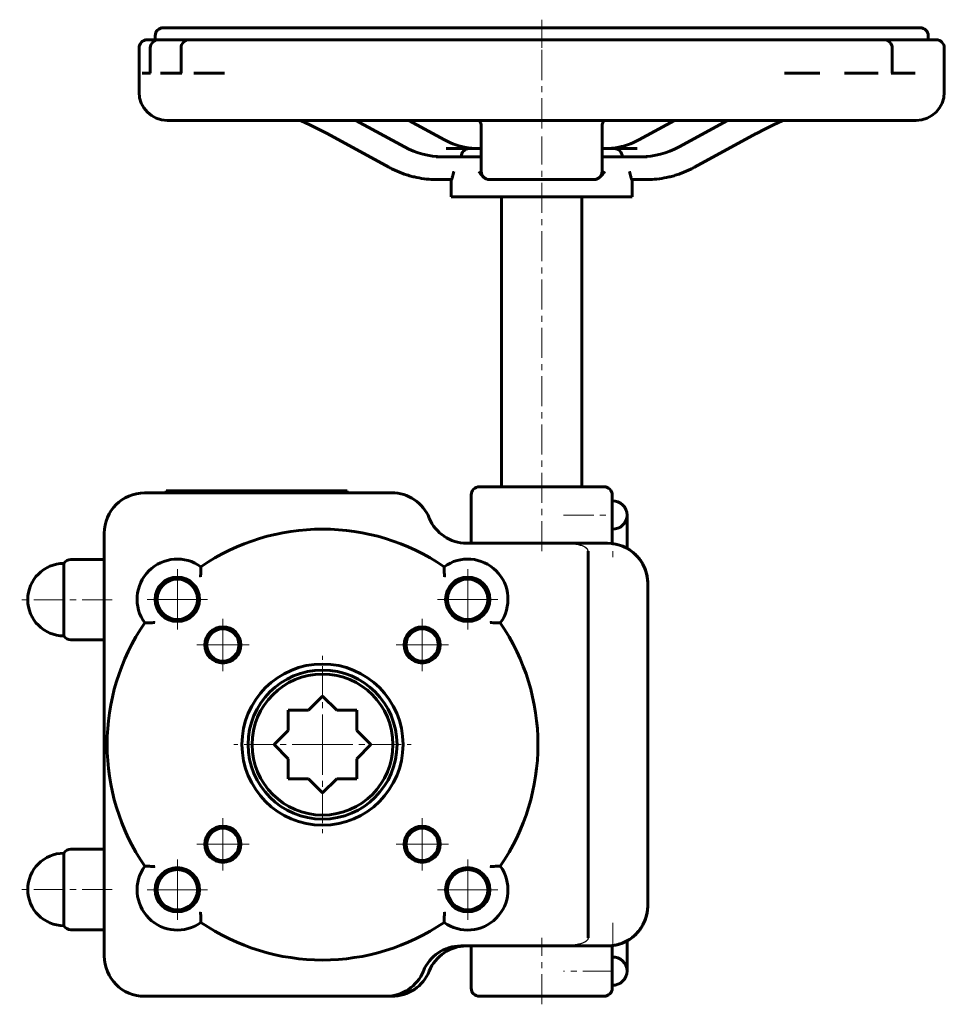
# Model space of a CAD drawing. Header units: millimetres. Extents: x -116 to 114, y -122 to 122.
import ezdxf

# ---------------------------------------------------------------- set-up
doc = ezdxf.new("R2010")
doc.units = ezdxf.units.MM
for name, pattern in [('K5LT-1', [0]), ('K5LT_AXLED', [12, 7.5, -1.5, 1.5, -1.5]), ('K5LT_BASIC', [0])]:
    doc.linetypes.add(name, pattern=pattern)
doc.layers.add('Системный слой (1)', color=7, linetype='Continuous', true_color=0x6c6c6c)

# ---------------------------------------------------------------- blocks, each defined once
blk = doc.blocks.new('U0')
at = {"layer": 'Системный слой (1)', "color": 143, "linetype": 'K5LT_BASIC', "lineweight": 60, "true_color": 0x33acca}
for p, q in [((-75.71, 117.25), (-75.7, 117.25)), ((-75.7, 117.25), (-75.7, 117.25)), ((-75.7, 117.25), (-75.68, 117.25)), ((-75.68, 117.25), (-75.66, 117.25)), ((-75.66, 117.25), (-75.6, 117.25)), ((-75.6, 117.25), (-75.5, 117.25)), ((-75.5, 117.25), (-75.27, 117.24)), ((-75.27, 117.24), (-75.04, 117.23)), ((-75.04, 117.23), (-75.02, 117.23)), ((-75.02, 117.23), (-74.99, 117.23)), ((-74.99, 117.23), (-74.94, 117.22)), ((-74.94, 117.22), (-74.85, 117.22)), ((-74.85, 117.22), (-74.8, 117.22)), ((-74.8, 117.22), (-74.75, 117.22)), ((-74.75, 117.22), (-74.68, 117.22)), ((-74.68, 117.22), (-74.6, 117.22)), ((-74.6, 117.22), (-74.47, 117.23)), ((-74.47, 117.23), (-74.44, 117.23)), ((-74.44, 117.23), (-74.42, 117.23)), ((-74.42, 117.23), (-74.4, 117.23)), ((-74.4, 117.23), (-74.35, 117.23)), ((-74.35, 117.23), (-74.25, 117.23)), ((-74.25, 117.23), (-74.05, 117.24)), ((-74.05, 117.24), (-73.86, 117.25))]:
    blk.add_line(p, q, dxfattribs=at)
blk = doc.blocks.new('U1')
at = {"layer": 'Системный слой (1)', "color": 143, "linetype": 'K5LT_BASIC', "lineweight": 60, "true_color": 0x33acca}
for p, q in [((-1.62, 97.25), (-1.36, 96.72)), ((-1.36, 96.72), (-1.22, 96.23)), ((-1.22, 96.23), (-1.17, 95.75)), ((-1.17, 95.75), (-1.17, 95.75)), ((-1.17, 95.75), (-1.17, 95.75))]:
    blk.add_line(p, q, dxfattribs=at)
blk = doc.blocks.new('U2')
at = {"layer": 'Системный слой (1)', "color": 143, "linetype": 'K5LT_BASIC', "lineweight": 60, "true_color": 0x33acca}
for p in [(-1.17, 95.76), (-1.17, 95.75), (-1.17, 95.75)]:
    blk.add_line(p, (-1.17, 95.75), dxfattribs=at)
blk = doc.blocks.new('U3')
at = {"layer": 'Системный слой (1)', "color": 143, "linetype": 'K5LT_BASIC', "lineweight": 60, "true_color": 0x33acca}
for p, q in [((28.83, 95.88), (28.84, 96.01)), ((28.83, 95.81), (28.83, 95.88)), ((28.83, 95.78), (28.83, 95.81)), ((28.83, 95.77), (28.83, 95.78)), ((28.83, 95.76), (28.83, 95.77)), ((28.83, 95.75), (28.83, 95.76)), ((28.83, 95.75), (28.83, 95.75)), ((28.83, 95.75), (28.83, 95.75)), ((28.83, 95.75), (28.83, 95.75)), ((28.83, 95.75), (28.83, 95.75)), ((28.83, 95.75), (28.83, 95.75)), ((28.83, 95.75), (28.83, 95.75)), ((28.83, 95.75), (28.83, 95.75)), ((28.83, 95.75), (28.83, 95.75)), ((28.83, 95.75), (28.83, 95.75)), ((28.83, 95.75), (28.83, 95.75)), ((28.83, 95.75), (28.83, 95.75)), ((28.83, 95.75), (28.83, 95.75)), ((28.83, 95.75), (28.83, 95.75)), ((28.84, 96.01), (28.88, 96.26)), ((28.88, 96.26), (29.04, 96.76)), ((29.04, 96.76), (29.29, 97.25))]:
    blk.add_line(p, q, dxfattribs=at)
blk = doc.blocks.new('U4')
at = {"layer": 'Системный слой (1)', "color": 143, "linetype": 'K5LT_BASIC', "lineweight": 60, "true_color": 0x33acca}
for p, q in [((-1.78, 84.56), (-1.79, 84.56)), ((-1.58, 84.27), (-1.78, 84.56)), ((-1.4, 84.01), (-1.58, 84.27)), ((-1.22, 83.78), (-1.4, 84.01)), ((-1, 83.53), (-1.22, 83.78)), ((-0.87, 83.39), (-1, 83.53)), ((-0.8, 83.32), (-0.87, 83.39)), ((-0.77, 83.28), (-0.8, 83.32)), ((-0.75, 83.27), (-0.77, 83.28)), ((-0.56, 83.1), (-0.75, 83.27)), ((-0.22, 82.85), (-0.56, 83.1))]:
    blk.add_line(p, q, dxfattribs=at)
blk = doc.blocks.new('U5')
at = {"layer": 'Системный слой (1)', "color": 143, "linetype": 'K5LT_BASIC', "lineweight": 60, "true_color": 0x33acca}
for p, q in [((-46.08, 97.25), (-43.78, 96.18)), ((-43.78, 96.18), (-41.57, 95.09)), ((-41.57, 95.09), (-39.48, 93.99))]:
    blk.add_line(p, q, dxfattribs=at)
blk = doc.blocks.new('U6')
at = {"layer": 'Системный слой (1)', "color": 143, "linetype": 'K5LT_BASIC', "lineweight": 60, "true_color": 0x33acca}
for p, q in [((71.43, 96.18), (69.22, 95.09)), ((73.73, 97.25), (71.43, 96.18)), ((67.14, 94), (67.13, 94)), ((67.13, 94), (67.13, 93.99)), ((67.15, 94), (67.14, 94)), ((67.14, 94), (67.14, 94)), ((67.14, 94), (67.14, 94)), ((67.16, 94.01), (67.15, 94.01)), ((67.15, 94.01), (67.15, 94)), ((67.15, 94), (67.15, 94)), ((69.22, 95.09), (67.16, 94.01))]:
    blk.add_line(p, q, dxfattribs=at)
blk = doc.blocks.new('U7')
at = {"layer": 'Системный слой (1)', "color": 143, "linetype": 'K5LT_BASIC', "lineweight": 60, "true_color": 0x33acca}
blk.add_line((-1.17, 95.75), (-1.17, 95.75), dxfattribs=at)
blk.add_line((-1.17, 95.75), (-1.17, 95.75), dxfattribs=at)
blk = doc.blocks.new('U8')
at = {"layer": 'Системный слой (1)', "color": 143, "linetype": 'K5LT_BASIC', "lineweight": 60, "true_color": 0x33acca}
for p, q in [((-1.67, -120.25), (13.83, -120.25)), ((13.83, -120.25), (29.33, -120.25))]:
    blk.add_line(p, q, dxfattribs=at)
blk = doc.blocks.new('U9')
at = {"layer": 'Системный слой (1)', "color": 30, "linetype": 'K5LT_AXLED', "lineweight": 18, "true_color": 0xff8000}
for q in [(-76.67, -86.31), (-84.17, -93.81), (-69.17, -93.81), (-76.67, -101.31)]:
    blk.add_line((-76.67, -93.81), q, dxfattribs=at)
blk = doc.blocks.new('U10')
at = {"layer": 'Системный слой (1)', "color": 30, "linetype": 'K5LT_AXLED', "lineweight": 18, "true_color": 0xff8000}
for q in [(-76.67, -14.19), (-84.17, -21.69), (-69.17, -21.69), (-76.67, -29.19)]:
    blk.add_line((-76.67, -21.69), q, dxfattribs=at)
blk = doc.blocks.new('U11')
at = {"layer": 'Системный слой (1)', "color": 30, "linetype": 'K5LT_AXLED', "lineweight": 18, "true_color": 0xff8000}
for q in [(-65.36, -76), (-71.86, -82.5), (-58.86, -82.5), (-65.36, -89)]:
    blk.add_line((-65.36, -82.5), q, dxfattribs=at)
blk = doc.blocks.new('U12')
at = {"layer": 'Системный слой (1)', "color": 30, "linetype": 'K5LT_AXLED', "lineweight": 18, "true_color": 0xff8000}
for q in [(-65.36, -26.5), (-71.86, -33), (-58.86, -33), (-65.36, -39.5)]:
    blk.add_line((-65.36, -33), q, dxfattribs=at)
blk = doc.blocks.new('U13')
at = {"layer": 'Системный слой (1)', "color": 30, "linetype": 'K5LT_AXLED', "lineweight": 18, "true_color": 0xff8000}
for q in [(-40.61, -35.75), (-62.61, -57.75), (-18.61, -57.75), (-40.61, -79.75)]:
    blk.add_line((-40.61, -57.75), q, dxfattribs=at)
blk = doc.blocks.new('U14')
at = {"layer": 'Системный слой (1)', "color": 30, "linetype": 'K5LT_AXLED', "lineweight": 18, "true_color": 0xff8000}
for q in [(-15.86, -76), (-22.36, -82.5), (-9.36, -82.5), (-15.86, -89)]:
    blk.add_line((-15.86, -82.5), q, dxfattribs=at)
blk = doc.blocks.new('U15')
at = {"layer": 'Системный слой (1)', "color": 30, "linetype": 'K5LT_AXLED', "lineweight": 18, "true_color": 0xff8000}
for q in [(-15.86, -26.5), (-22.36, -33), (-9.36, -33), (-15.86, -39.5)]:
    blk.add_line((-15.86, -33), q, dxfattribs=at)
blk = doc.blocks.new('U16')
at = {"layer": 'Системный слой (1)', "color": 30, "linetype": 'K5LT_AXLED', "lineweight": 18, "true_color": 0xff8000}
for q in [(-4.55, -86.31), (-12.05, -93.81), (2.95, -93.81), (-4.55, -101.31)]:
    blk.add_line((-4.55, -93.81), q, dxfattribs=at)
blk = doc.blocks.new('U17')
at = {"layer": 'Системный слой (1)', "color": 30, "linetype": 'K5LT_AXLED', "lineweight": 18, "true_color": 0xff8000}
for q in [(-4.55, -14.19), (-12.05, -21.69), (2.95, -21.69), (-4.55, -29.19)]:
    blk.add_line((-4.55, -21.69), q, dxfattribs=at)

msp = doc.modelspace()

# ---------------------------------------------------------------- linework, layer by layer
at = {"layer": 'Системный слой (1)', "color": 143, "linetype": 'K5LT_BASIC', "lineweight": 60, "true_color": 0x33acca}
for p, q in [((107.83, 120.25), (-80.17, 120.25)), ((-68.3, 120.25), (-68.15, 120.25)), ((-66.75, 120.25), (-65.66, 120.25)), ((-82.17, 117.25), (-82.17, 118.25)), ((109.83, 117.25), (109.83, 118.25)), ((-86.17, 104.25), (-86.17, 115.25)), ((-83.42, 117.25), (-84.17, 117.25)), ((-81.38, 117.25), (-83.42, 117.25)), ((-83.38, 115.25), (-83.38, 109)), ((-78.97, 117.25), (-81.38, 117.25)), ((-75.71, 117.25), (-78.97, 117.25)), ((-75.76, 115.25), (-75.76, 109)), ((-70.84, 117.25), (-73.76, 117.25)), ((-66.81, 117.25), (-70.84, 117.25)), ((-63.36, 117.25), (-64.41, 117.25)), ((72.94, 117.25), (-63.36, 117.25)), ((81.56, 117.25), (72.94, 117.25)), ((87.52, 117.25), (81.56, 117.25)), ((88.58, 117.25), (87.52, 117.25)), ((95.69, 117.25), (91.76, 117.25)), ((98.9, 117.25), (95.69, 117.25)), ((99.26, 117.25), (98.9, 117.25)), ((100.9, 109), (100.9, 115.25)), ((104.71, 117.25), (101.13, 117.25)), ((111.83, 117.25), (104.71, 117.25)), ((113.83, 104.25), (113.83, 115.25)), ((-83.32, 109), (-85.41, 109)), ((-75.55, 109), (-80.86, 109)), ((-64.94, 109), (-72.56, 109)), ((82.94, 109), (74.14, 109)), ((97.36, 109), (89.02, 109)), ((106.57, 109), (100.64, 109)), ((-79.17, 97.25), (106.83, 97.25)), ((-20.28, 90.67), (-32.33, 97.25)), ((-10.32, 92.43), (-19.15, 97.25)), ((-1.17, 95.75), (-1.17, 95.75)), ((-1.17, 95.75), (-1.17, 87.35)), ((28.83, 87.35), (28.83, 95.75)), ((37.98, 92.43), (46.81, 97.25)), ((47.93, 90.67), (59.98, 97.25)), ((-24.1, 85.6), (-39.48, 93.99)), ((51.75, 85.6), (67.13, 93.99)), ((-1.17, 90.23), (-1.17, 91.23)), ((-7.95, 88.23), (-12.37, 88.23)), ((-4.17, 90.23), (-9.87, 90.23)), ((-6.07, 88.23), (-7.95, 88.23)), ((-1.17, 88.23), (-6.07, 88.23)), ((-1.17, 90.23), (-4.17, 90.23)), ((31.83, 90.23), (28.83, 90.23)), ((33.72, 88.23), (28.83, 88.23)), ((37.52, 90.23), (31.83, 90.23)), ((35.6, 88.23), (33.72, 88.23)), ((40.02, 88.23), (35.6, 88.23)), ((-1.17, 87.35), (-1.17, 84.56)), ((28.83, 84.56), (28.83, 87.35)), ((-12.37, 82.56), (-8.58, 82.56)), ((-8.67, 78.23), (-8.67, 82.56)), ((0.83, 82.56), (26.83, 82.56)), ((36.23, 82.56), (40.02, 82.56)), ((36.33, 78.23), (36.33, 82.56)), ((-8.67, 78.23), (36.33, 78.23)), ((3.83, 6.25), (3.83, 78.23)), ((23.83, 6.25), (23.83, 78.23)), ((-79.45, 4.75), (-79.45, 5.25)), ((-79.45, 5.25), (-34.45, 5.25)), ((-34.45, 4.75), (-34.45, 5.25)), ((29.33, 6.25), (-1.67, 6.25)), ((-23.37, 4.75), (-84.83, 4.75)), ((-3.67, -7.75), (-3.67, 4.25)), ((31.33, -7.82), (31.33, 4.25)), ((31.33, 2.75), (31.53, 2.75)), ((35.03, -0.75), (35.03, -9.01)), ((31.33, -4.25), (31.53, -4.25)), ((-94.83, -5.25), (-94.83, -110.25)), ((15.06, -7.75), (-4.83, -7.75)), ((30.17, -7.75), (15.06, -7.75)), ((25.35, -9.75), (25.35, -105.75)), ((-94.83, -11.77), (-103.09, -11.77)), ((-104.83, -12.77), (-104.83, -30.77)), ((40.17, -97.75), (40.17, -17.75)), ((-94.83, -31.77), (-103.09, -31.77)), ((-40.61, -45.73), (-44.13, -49.25)), ((-37.09, -49.25), (-40.61, -45.73)), ((-44.13, -49.25), (-49.11, -49.25)), ((-49.11, -49.25), (-49.11, -54.23)), ((-32.11, -49.25), (-37.09, -49.25)), ((-32.11, -54.23), (-32.11, -49.25)), ((-49.11, -54.23), (-52.63, -57.75)), ((-28.59, -57.75), (-32.11, -54.23)), ((-52.63, -57.75), (-49.11, -61.27)), ((-32.11, -61.27), (-28.59, -57.75)), ((-49.11, -61.27), (-49.11, -66.25)), ((-32.11, -66.25), (-32.11, -61.27)), ((-49.11, -66.25), (-44.13, -66.25)), ((-44.13, -66.25), (-40.61, -69.77)), ((-40.61, -69.77), (-37.09, -66.25)), ((-37.09, -66.25), (-32.11, -66.25)), ((-104.83, -84.73), (-104.83, -102.73)), ((-94.83, -83.73), (-103.09, -83.73)), ((-94.83, -103.73), (-103.09, -103.73)), ((35.03, -106.49), (35.03, -114)), ((-6.29, -107.75), (15.06, -107.75)), ((-3.67, -118.25), (-3.67, -107.75)), ((15.06, -107.75), (30.17, -107.75)), ((31.33, -118.25), (31.33, -107.68)), ((31.53, -110.5), (31.33, -110.5)), ((31.53, -117.5), (31.33, -117.5)), ((-84.83, -120.25), (-24.83, -120.25)), ((-23.37, -120.25), (-24.83, -120.25))]:
    msp.add_line(p, q, dxfattribs=at)
at = {"layer": 'Системный слой (1)', "color": 30, "linetype": 'K5LT_AXLED', "lineweight": 18, "true_color": 0xff8000}
for p, q in [((13.83, 115.25), (13.83, 122.25)), ((13.83, 95.25), (13.83, 117.25)), ((13.83, 88.23), (13.83, 93.23)), ((13.83, -9.75), (13.83, 88.23)), ((19.26, -0.75), (31.53, -0.75)), ((31.53, -0.75), (31.53, -12.75)), ((-92.83, -21.77), (-115.83, -21.77)), ((-92.83, -93.73), (-115.83, -93.73)), ((31.53, -102), (31.53, -114)), ((13.83, -122.25), (13.83, -105.75)), ((31.53, -114), (19.26, -114))]:
    msp.add_line(p, q, dxfattribs=at)
at = {"layer": 'Системный слой (1)', "color": 143, "linetype": 'K5LT_BASIC', "lineweight": 60, "true_color": 0x33acca}
for centre, radius in [((-76.67, -21.69), 5.5), ((-76.67, -21.69), 5), ((-4.55, -21.69), 5.5), ((-4.55, -21.69), 5), ((-65.36, -33), 4.5), ((-65.36, -33), 4), ((-15.86, -33), 4.5), ((-15.86, -33), 4), ((-40.61, -57.75), 20), ((-40.61, -57.75), 18.5), ((-40.61, -57.75), 17.5), ((-65.36, -82.5), 4.5), ((-15.86, -82.5), 4.5), ((-65.36, -82.5), 4), ((-15.86, -82.5), 4), ((-76.67, -93.81), 5.5), ((-76.67, -93.81), 5), ((-4.55, -93.81), 5.5), ((-4.55, -93.81), 5)]:
    msp.add_circle(centre, radius, dxfattribs=at)
for centre, radius, start, end in [((-80.17, 118.25), 2, 90, 180), ((107.83, 118.25), 2, 0, 90), ((-84.17, 115.25), 2, 90, 180), ((-81.38, 115.25), 2, 90, 180), ((-73.76, 115.25), 2, 90, 180), ((98.9, 115.25), 2, 0, 90), ((111.83, 115.25), 2, 0, 90), ((-79.17, 104.25), 7, 180, 270), ((106.83, 104.25), 7, 270, 0), ((-4.17, 88.23), 2, 90, 180), ((31.83, 88.23), 2, 0, 90), ((0.83, 84.56), 2, 180, 270), ((26.83, 84.56), 2, 270, 0), ((-1.67, 4.25), 2, 90, 180), ((29.33, 4.25), 2, 0, 90), ((-84.83, -5.25), 10, 90, 180), ((-23.37, -5.25), 10, 22.0243, 90), ((31.53, -0.75), 3.5, 0, 93.268), ((-4.83, 2.25), 10, 202.0243, 270), ((31.53, -0.75), 3.5, 266.732, 0), ((-40.61, -57.75), 53.5, 55.6358, 124.3642), ((30.17, -17.75), 10, 0, 90), ((30.17, -17.75), 10, 0.0021, 83.3837), ((-103.09, -13.77), 2, 90, 150), ((-76.67, -21.69), 10, 54.0959, 215.9041), ((-4.55, -21.69), 10, 324.0959, 125.9041), ((-104.83, -21.77), 9, 90, 180), ((-104.83, -21.77), 9, 180, 270), ((-40.61, -57.75), 53.5, 145.6358, 214.3642), ((-40.61, -57.75), 53.5, 325.6358, 34.3642), ((-103.09, -29.77), 2, 210, 270), ((-104.83, -93.73), 9, 90, 180), ((-103.09, -85.73), 2, 90, 150), ((-76.67, -93.81), 10, 144.0959, 305.9041), ((-4.55, -93.81), 10, 234.0959, 35.9041), ((-104.83, -93.73), 9, 180, 270), ((30.17, -97.75), 10, 270, 0), ((30.17, -97.75), 10, 276.6163, 0), ((-40.61, -57.75), 53.5, 235.6358, 304.3642), ((-103.09, -101.73), 2, 210, 270), ((-6.29, -117.75), 10, 90, 157.9757), ((-4.83, -117.75), 10, 90, 157.9757), ((-84.83, -110.25), 10, 180, 270), ((31.53, -114), 3.5, 0, 93.268), ((-24.83, -110.25), 10, 270, 337.9757), ((-23.37, -110.25), 10, 270, 337.9757), ((31.53, -114), 3.5, 266.732, 0), ((-1.67, -118.25), 2, 180, 270), ((29.33, -118.25), 2, 270, 0)]:
    msp.add_arc(centre, radius, start, end, dxfattribs=at)
for centre, major_axis, ratio, start_param, end_param in [((26.83, 95.75), (2, 0), 0.904057, 6.283149, 6.283185), ((-38.52, 95.75), (-0.96, -1.76), 0.452028, 0, 0.000538), ((66.17, 95.75), (0.96, -1.76), 0.452028, 6.282646, 6.283185), ((-10.87, 113.66), (0, -25.43), 0.866025, 5.841556, 6.283185), ((38.52, 113.66), (0, -25.43), 0.866025, 0, 0.441629)]:
    msp.add_ellipse(centre, major_axis=major_axis, ratio=ratio, start_param=start_param, end_param=end_param, dxfattribs=at)
for points, knots in [([(-66.81, 117.25), (-66.66, 117.25), (-66.49, 117.25), (-66.17, 117.24), (-66.01, 117.24), (-65.71, 117.24), (-65.58, 117.24), (-65.29, 117.24), (-65.13, 117.24), (-64.78, 117.25), (-64.6, 117.25), (-64.41, 117.25)], [1.4465462, 1.4465462, 1.4465462, 1.4465462, 1.5007293, 1.5007293, 1.5474833, 1.5474833, 1.5832103, 1.5832103, 1.6218637, 1.6218637, 1.6646188, 1.6646188, 1.6646188, 1.6646188]), ([(88.58, 117.25), (88.83, 117.25), (89.09, 117.24), (89.53, 117.23), (89.72, 117.23), (90.05, 117.22), (90.19, 117.22), (90.5, 117.22), (90.66, 117.23), (91.09, 117.24), (91.35, 117.25), (91.65, 117.25), (91.71, 117.25), (91.76, 117.25)], [2.1769412, 2.1769412, 2.1769412, 2.1769412, 2.2982775, 2.2982775, 2.3820803, 2.3820803, 2.447518, 2.447518, 2.5200581, 2.5200581, 2.6413724, 2.6413724, 2.6678099, 2.6678099, 2.6678099, 2.6678099]), ([(99.26, 117.25), (99.27, 117.25), (99.27, 117.25), (99.52, 117.25), (99.77, 117.24), (100.29, 117.24), (100.51, 117.24), (100.87, 117.25), (101, 117.25), (101.13, 117.25)], [1.7879273, 1.7879273, 1.7879273, 1.7879273, 1.7906769, 1.7906769, 1.8662839, 1.8662839, 1.9314745, 1.9314745, 1.9711463, 1.9711463, 1.9711463, 1.9711463]), ([(-1.87, 90.23), (-2.45, 90.23), (-3.03, 90.26), (-4.19, 90.38), (-4.76, 90.47), (-5.62, 90.65), (-5.91, 90.71), (-6.37, 90.83), (-6.54, 90.88), (-6.89, 90.98), (-7.07, 91.04), (-7.59, 91.21), (-7.93, 91.33), (-8.96, 91.74), (-9.65, 92.06), (-10.32, 92.43)], [0, 0, 0, 0, 3.8, 3.8, 7.6, 7.6, 9.494776, 9.494776, 10.67589, 10.67589, 11.857005, 11.857005, 14.179862, 14.179862, 19, 19, 19, 19]), ([(29.52, 90.23), (30.1, 90.23), (30.68, 90.26), (31.84, 90.38), (32.42, 90.47), (33.28, 90.65), (33.56, 90.71), (34.02, 90.83), (34.2, 90.88), (34.55, 90.98), (34.72, 91.04), (35.24, 91.21), (35.58, 91.33), (36.62, 91.74), (37.3, 92.06), (37.98, 92.43)], [0, 0, 0, 0, 3.8, 3.8, 7.6, 7.6, 9.494777, 9.494777, 10.675891, 10.675891, 11.857006, 11.857006, 14.179863, 14.179863, 19, 19, 19, 19]), ([(-12.37, 82.56), (-13.18, 82.56), (-13.99, 82.6), (-15.6, 82.77), (-16.4, 82.89), (-17.6, 83.14), (-18, 83.23), (-18.61, 83.39), (-18.82, 83.45), (-19.25, 83.57), (-19.47, 83.64), (-20.1, 83.84), (-20.52, 83.98), (-21.7, 84.43), (-22.45, 84.76), (-23.5, 85.28), (-23.8, 85.43), (-24.1, 85.6)], [0, 0, 0, 0, 3.8, 3.8, 7.6, 7.6, 9.505025, 9.505025, 10.54757, 10.54757, 11.590115, 11.590115, 13.640454, 13.640454, 17.440454, 17.440454, 19, 19, 19, 19]), ([(40.02, 82.56), (40.83, 82.56), (41.64, 82.6), (43.25, 82.77), (44.06, 82.89), (45.25, 83.14), (45.65, 83.23), (46.26, 83.39), (46.48, 83.45), (46.91, 83.57), (47.12, 83.64), (47.75, 83.84), (48.17, 83.98), (49.35, 84.43), (50.11, 84.76), (51.15, 85.28), (51.45, 85.43), (51.75, 85.6)], [0, 0, 0, 0, 3.8, 3.8, 7.6, 7.6, 9.505025, 9.505025, 10.54757, 10.54757, 11.590115, 11.590115, 13.640455, 13.640455, 17.440455, 17.440455, 19, 19, 19, 19]), ([(-8.01, 84.56), (-8.01, 84.56), (-8.01, 84.56), (-8.1, 84.19), (-8.21, 83.66), (-8.35, 83.1), (-8.39, 82.94), (-8.43, 82.81)], [-0.0006325, -0.0006325, -0.0006325, -0.0006325, 0, 0, 0.1504607, 0.1504607, 0.2067639, 0.2067639, 0.2067639, 0.2067639]), ([(29.44, 84.56), (29.44, 84.56), (29.44, 84.56), (29.19, 84.19), (28.82, 83.66), (28.22, 83.1), (28.02, 82.94), (27.79, 82.81)], [-0.0006325, -0.0006325, -0.0006325, -0.0006325, 0, 0, 0.1504603, 0.1504603, 0.2067632, 0.2067632, 0.2067632, 0.2067632]), ([(36.09, 82.81), (36.04, 82.94), (36, 83.1), (35.86, 83.66), (35.75, 84.19), (35.66, 84.56), (35.66, 84.56), (35.66, 84.56)], [0.7005806, 0.7005806, 0.7005806, 0.7005806, 0.756884, 0.756884, 0.907345, 0.907345, 0.9079775, 0.9079775, 0.9079775, 0.9079775]), ([(-8.43, 82.81), (-8.45, 82.76), (-8.48, 82.69), (-8.52, 82.62), (-8.55, 82.57), (-8.57, 82.56), (-8.58, 82.56)], [0, 0, 0, 0, 1.937759, 3.602957, 5.141612, 7, 7, 7, 7]), ([(36.23, 82.56), (36.22, 82.56), (36.2, 82.57), (36.18, 82.6), (36.15, 82.65), (36.12, 82.72), (36.1, 82.78), (36.09, 82.81)], [0, 0, 0, 0, 1.901505, 3.428213, 4.993, 6.530081, 8, 8, 8, 8]), ([(35.71, -9.43), (35.7, -9.42), (35.69, -9.41), (35.66, -9.39), (35.64, -9.38), (35.61, -9.36), (35.59, -9.35), (35.56, -9.33), (35.55, -9.32), (35.53, -9.31), (35.52, -9.3), (35.51, -9.29), (35.5, -9.29), (35.49, -9.28), (35.48, -9.28), (35.47, -9.27), (35.47, -9.27), (35.46, -9.26), (35.46, -9.26), (35.45, -9.26), (35.45, -9.26), (35.44, -9.25), (35.44, -9.25), (35.43, -9.25), (35.43, -9.24), (35.41, -9.23), (35.4, -9.23), (35.36, -9.2), (35.34, -9.19), (35.27, -9.15), (35.23, -9.12), (35.13, -9.07), (35.08, -9.04), (34.99, -8.99), (34.95, -8.97), (34.8, -8.88), (34.68, -8.82), (34.37, -8.67), (34.18, -8.58), (33.98, -8.5)], [0, 0, 0, 0, 0.346326, 0.346326, 1.09581, 1.09581, 1.661042, 1.661042, 2.087318, 2.087318, 2.4088, 2.4088, 2.651249, 2.651249, 2.834095, 2.834095, 2.97199, 2.97199, 3.109885, 3.109885, 3.182889, 3.182889, 3.29645, 3.29645, 3.50735, 3.50735, 3.921037, 3.921037, 4.732189, 4.732189, 6.322046, 6.322046, 8.12664, 8.12664, 9.436869, 9.436869, 13.377654, 13.377654, 19.703928, 19.703928, 19.703928, 19.703928]), ([(38.91, -12.89), (38.83, -12.75), (38.75, -12.6), (38.57, -12.33), (38.48, -12.19), (38.3, -11.93), (38.21, -11.8), (38.09, -11.64), (38.07, -11.61), (38.03, -11.56), (38.01, -11.54), (37.99, -11.51), (37.98, -11.5), (37.97, -11.48), (37.96, -11.48), (37.95, -11.47), (37.95, -11.47), (37.95, -11.46), (37.94, -11.46), (37.94, -11.45), (37.94, -11.45), (37.93, -11.44), (37.93, -11.43), (37.91, -11.42), (37.91, -11.41), (37.88, -11.38), (37.87, -11.36), (37.82, -11.3), (37.79, -11.26), (37.69, -11.15), (37.62, -11.08), (37.54, -10.98), (37.52, -10.96), (37.5, -10.94)], [0, 0, 0, 0, 4.4, 4.4, 8.8, 8.8, 13.2, 13.2, 14.216906, 14.216906, 14.914386, 14.914386, 15.299528, 15.299528, 15.512199, 15.512199, 15.629634, 15.629634, 15.747069, 15.747069, 15.842135, 15.842135, 16.021083, 16.021083, 16.373386, 16.373386, 17.066809, 17.066809, 18.453654, 18.453654, 21.204977, 21.204977, 22, 22, 22, 22]), ([(-70.93, -16.12), (-70.93, -16.12), (-70.93, -16.11), (-70.91, -15.87), (-70.89, -15.64), (-70.86, -15.18), (-70.85, -14.97), (-70.83, -14.51), (-70.82, -14.28), (-70.81, -13.93), (-70.81, -13.8), (-70.81, -13.63), (-70.81, -13.59), (-70.81, -13.59)], [-0.7201413, -0.7201413, -0.7201413, -0.7201413, -0.7193222, -0.7193222, -0.6479981, -0.6479981, -0.5797658, -0.5797658, -0.4952599, -0.4952599, -0.4246942, -0.4246942, -0.3596611, -0.3596611, -0.3596611, -0.3596611]), ([(-10.29, -16.12), (-10.29, -16.12), (-10.29, -16.11), (-10.31, -15.87), (-10.33, -15.64), (-10.36, -15.19), (-10.37, -14.97), (-10.39, -14.51), (-10.4, -14.28), (-10.41, -13.93), (-10.41, -13.8), (-10.41, -13.63), (-10.41, -13.59), (-10.41, -13.59)], [-0.7201303, -0.7201303, -0.7201303, -0.7201303, -0.7192931, -0.7192931, -0.6479673, -0.6479673, -0.5801298, -0.5801298, -0.4953603, -0.4953603, -0.4246968, -0.4246968, -0.3596466, -0.3596466, -0.3596466, -0.3596466]), ([(40.17, -17.75), (40.17, -17.75), (40.17, -17.75), (40.17, -17.55), (40.17, -17.34), (40.14, -16.92), (40.12, -16.7), (40.09, -16.46), (40.08, -16.43), (40.07, -16.36), (40.07, -16.32), (40.05, -16.23), (40.05, -16.19), (40.04, -16.11), (40.03, -16.07), (40.02, -16), (40.01, -15.97), (40, -15.91), (39.99, -15.88), (39.98, -15.82), (39.98, -15.79), (39.97, -15.74), (39.96, -15.71), (39.95, -15.67), (39.95, -15.65), (39.94, -15.62), (39.94, -15.6), (39.93, -15.55), (39.92, -15.52), (39.9, -15.42), (39.88, -15.35), (39.83, -15.15), (39.79, -15.02), (39.68, -14.65), (39.6, -14.4), (39.51, -14.16)], [0, 0, 0, 0, 0.002244, 0.002244, 3.786224, 3.786224, 7.953136, 7.953136, 8.448033, 8.448033, 9.324859, 9.324859, 10.121974, 10.121974, 10.846624, 10.846624, 11.505397, 11.505397, 12.104281, 12.104281, 12.648722, 12.648722, 13.193162, 13.193162, 13.534559, 13.534559, 13.875955, 13.875955, 14.556039, 14.556039, 15.910789, 15.910789, 18.609453, 18.609453, 24, 24, 24, 24]), ([(-82.24, -27.43), (-82.24, -27.43), (-82.25, -27.43), (-82.49, -27.45), (-82.72, -27.47), (-83.18, -27.5), (-83.39, -27.51), (-83.85, -27.53), (-84.08, -27.54), (-84.43, -27.55), (-84.56, -27.55), (-84.73, -27.55), (-84.77, -27.55), (-84.77, -27.55)], [-0.7201303, -0.7201303, -0.7201303, -0.7201303, -0.7192931, -0.7192931, -0.6479673, -0.6479673, -0.5801298, -0.5801298, -0.4953603, -0.4953603, -0.4246968, -0.4246968, -0.3596466, -0.3596466, -0.3596466, -0.3596466]), ([(1.02, -27.43), (1.02, -27.43), (1.03, -27.43), (1.26, -27.45), (1.5, -27.47), (1.96, -27.5), (2.17, -27.51), (2.63, -27.53), (2.86, -27.54), (3.21, -27.55), (3.34, -27.55), (3.51, -27.55), (3.55, -27.55), (3.55, -27.55)], [-0.7201413, -0.7201413, -0.7201413, -0.7201413, -0.7193222, -0.7193222, -0.6479981, -0.6479981, -0.5797658, -0.5797658, -0.4952599, -0.4952599, -0.4246942, -0.4246942, -0.3596611, -0.3596611, -0.3596611, -0.3596611]), ([(-82.24, -88.07), (-82.24, -88.07), (-82.25, -88.07), (-82.49, -88.05), (-82.72, -88.03), (-83.18, -88), (-83.39, -87.99), (-83.85, -87.97), (-84.08, -87.96), (-84.43, -87.95), (-84.56, -87.95), (-84.73, -87.95), (-84.77, -87.95), (-84.77, -87.95)], [-0.7201413, -0.7201413, -0.7201413, -0.7201413, -0.7193222, -0.7193222, -0.6479981, -0.6479981, -0.5797658, -0.5797658, -0.4952599, -0.4952599, -0.4246942, -0.4246942, -0.3596611, -0.3596611, -0.3596611, -0.3596611]), ([(1.02, -88.07), (1.02, -88.07), (1.03, -88.07), (1.26, -88.05), (1.5, -88.03), (1.95, -88), (2.17, -87.99), (2.63, -87.97), (2.86, -87.96), (3.21, -87.95), (3.34, -87.95), (3.51, -87.95), (3.55, -87.95), (3.55, -87.95)], [-0.7201303, -0.7201303, -0.7201303, -0.7201303, -0.7192931, -0.7192931, -0.6479673, -0.6479673, -0.5801298, -0.5801298, -0.4953603, -0.4953603, -0.4246968, -0.4246968, -0.3596466, -0.3596466, -0.3596466, -0.3596466]), ([(-70.93, -99.38), (-70.93, -99.38), (-70.93, -99.39), (-70.91, -99.63), (-70.89, -99.86), (-70.86, -100.31), (-70.85, -100.53), (-70.83, -100.99), (-70.82, -101.22), (-70.81, -101.57), (-70.81, -101.7), (-70.81, -101.87), (-70.81, -101.91), (-70.81, -101.91)], [-0.7201303, -0.7201303, -0.7201303, -0.7201303, -0.7192931, -0.7192931, -0.6479673, -0.6479673, -0.5801298, -0.5801298, -0.4953603, -0.4953603, -0.4246968, -0.4246968, -0.3596466, -0.3596466, -0.3596466, -0.3596466]), ([(-10.29, -99.38), (-10.29, -99.38), (-10.29, -99.39), (-10.31, -99.63), (-10.33, -99.86), (-10.36, -100.32), (-10.37, -100.53), (-10.39, -100.99), (-10.4, -101.22), (-10.41, -101.57), (-10.41, -101.7), (-10.41, -101.87), (-10.41, -101.91), (-10.41, -101.91)], [-0.7201413, -0.7201413, -0.7201413, -0.7201413, -0.7193222, -0.7193222, -0.6479981, -0.6479981, -0.5797658, -0.5797658, -0.4952599, -0.4952599, -0.4246942, -0.4246942, -0.3596611, -0.3596611, -0.3596611, -0.3596611]), ([(39.46, -101.45), (39.55, -101.24), (39.62, -101.03), (39.77, -100.58), (39.83, -100.35), (39.94, -99.88), (39.99, -99.64), (40.04, -99.37), (40.04, -99.35), (40.05, -99.3), (40.05, -99.28), (40.06, -99.24), (40.06, -99.21), (40.07, -99.17), (40.07, -99.15), (40.08, -99.12), (40.08, -99.1), (40.08, -99.07), (40.09, -99.05), (40.09, -99.02), (40.09, -99.01), (40.1, -98.98), (40.1, -98.97), (40.1, -98.94), (40.1, -98.93), (40.1, -98.9), (40.11, -98.89), (40.11, -98.87), (40.11, -98.86), (40.11, -98.84), (40.11, -98.83), (40.11, -98.82), (40.12, -98.81), (40.12, -98.79), (40.12, -98.79), (40.12, -98.77), (40.12, -98.76), (40.12, -98.75), (40.12, -98.75), (40.12, -98.73), (40.12, -98.73), (40.13, -98.72), (40.13, -98.71), (40.13, -98.7), (40.13, -98.7), (40.13, -98.69), (40.13, -98.68), (40.13, -98.68), (40.13, -98.67), (40.13, -98.66), (40.13, -98.66), (40.13, -98.66), (40.13, -98.65), (40.13, -98.65), (40.13, -98.64), (40.13, -98.62), (40.13, -98.61), (40.14, -98.58), (40.14, -98.56), (40.14, -98.5), (40.15, -98.46), (40.16, -98.33), (40.16, -98.25), (40.17, -98.06), (40.17, -97.96), (40.17, -97.86)], [0, 0, 0, 0, 4.732633, 4.732633, 9.465267, 9.465267, 14.1979, 14.1979, 14.611092, 14.611092, 15.051765, 15.051765, 15.452378, 15.452378, 15.816571, 15.816571, 16.147656, 16.147656, 16.448642, 16.448642, 16.722266, 16.722266, 16.971014, 16.971014, 17.19715, 17.19715, 17.402727, 17.402727, 17.589616, 17.589616, 17.759515, 17.759515, 17.913968, 17.913968, 18.054381, 18.054381, 18.182028, 18.182028, 18.298071, 18.298071, 18.403565, 18.403565, 18.499468, 18.499468, 18.586653, 18.586653, 18.665912, 18.665912, 18.745171, 18.745171, 18.786002, 18.786002, 18.838842, 18.838842, 18.939719, 18.939719, 19.139069, 19.139069, 19.532967, 19.532967, 20.311156, 20.311156, 21.848318, 21.848318, 23.663167, 23.663167, 23.663167, 23.663167]), ([(36.06, -105.84), (36.19, -105.74), (36.33, -105.63), (36.49, -105.5), (36.53, -105.47), (36.62, -105.4), (36.66, -105.36), (36.76, -105.28), (36.8, -105.24), (36.88, -105.16), (36.92, -105.13), (37, -105.06), (37.03, -105.02), (37.08, -104.98), (37.09, -104.97), (37.12, -104.95), (37.14, -104.93), (37.16, -104.9), (37.17, -104.89), (37.18, -104.88), (37.18, -104.88), (37.19, -104.87), (37.2, -104.86), (37.21, -104.85), (37.22, -104.84), (37.25, -104.81), (37.27, -104.79), (37.33, -104.73), (37.37, -104.69), (37.48, -104.58), (37.55, -104.5), (37.77, -104.26), (37.9, -104.09), (38.21, -103.7), (38.37, -103.48), (38.62, -103.1), (38.71, -102.95), (38.8, -102.8)], [0, 0, 0, 0, 2.865957, 2.865957, 3.652207, 3.652207, 4.745959, 4.745959, 5.740278, 5.740278, 6.644205, 6.644205, 7.465957, 7.465957, 7.664982, 7.664982, 8.163164, 8.163164, 8.287709, 8.287709, 8.412255, 8.412255, 8.529252, 8.529252, 8.763246, 8.763246, 9.227461, 9.227461, 10.148343, 10.148343, 11.975011, 11.975011, 15.598152, 15.598152, 20.198152, 20.198152, 23, 23, 23, 23]), ([(30.94, -107.72), (30.97, -107.72), (30.99, -107.72), (31.21, -107.69), (31.41, -107.67), (31.84, -107.61), (32.05, -107.57), (32.3, -107.52), (32.32, -107.52), (32.38, -107.5), (32.41, -107.49), (32.46, -107.48), (32.47, -107.48), (32.49, -107.48), (32.5, -107.47), (32.52, -107.47), (32.53, -107.47), (32.56, -107.46), (32.59, -107.45), (32.65, -107.44), (32.69, -107.43), (32.81, -107.4), (32.89, -107.37), (33.13, -107.3), (33.28, -107.25), (33.67, -107.12), (33.9, -107.03), (34.12, -106.93)], [0, 0, 0, 0, 0.403466, 0.403466, 4.2, 4.2, 8.4, 8.4, 8.903318, 8.903318, 9.562409, 9.562409, 9.778775, 9.778775, 9.99514, 9.99514, 10.198393, 10.198393, 10.604898, 10.604898, 11.41135, 11.41135, 13.011143, 13.011143, 16.184501, 16.184501, 21, 21, 21, 21])]:
    msp.add_open_spline(points, degree=3, knots=knots, dxfattribs=at)
at = {"layer": 'Системный слой (1)', "color": 7, "linetype": 'K5LT-1'}
for points in [[(25.35, -9.75), (25.35, -9.72), (25.35, -9.66), (25.33, -9.57), (25.31, -9.5), (25.29, -9.44), (25.26, -9.39), (25.23, -9.32), (25.17, -9.23), (25.1, -9.15), (25.03, -9.06), (24.93, -8.97), (24.79, -8.87), (24.62, -8.75), (24.4, -8.63), (24.1, -8.49), (23.71, -8.34), (23.2, -8.2), (22.5, -8.05), (21.5, -7.91), (20.37, -7.82), (19.21, -7.77), (18.24, -7.76), (17.37, -7.75), (16.6, -7.75), (15.83, -7.75), (15.31, -7.75), (15.06, -7.75)], [(25.35, -105.75), (25.35, -105.78), (25.35, -105.84), (25.33, -105.93), (25.31, -106), (25.29, -106.06), (25.26, -106.11), (25.23, -106.18), (25.17, -106.27), (25.1, -106.35), (25.03, -106.44), (24.93, -106.53), (24.79, -106.63), (24.62, -106.75), (24.4, -106.87), (24.1, -107.01), (23.71, -107.16), (23.2, -107.3), (22.5, -107.45), (21.5, -107.59), (20.37, -107.68), (19.21, -107.73), (18.24, -107.74), (17.37, -107.75), (16.6, -107.75), (15.83, -107.75), (15.31, -107.75), (15.06, -107.75)]]:
    msp.add_open_spline(points, degree=3, knots=[0, 0, 0, 0, 0.466858, 0.929126, 1.239177, 1.549227, 1.853212, 2.149941, 2.743399, 3.297965, 3.771823, 4.395125, 5.329658, 6.23768, 7.407144, 9.100645, 11.097029, 13.567061, 16.856388, 21.663145, 28.411369, 33.618226, 38.825084, 42.618813, 46.412542, 50.206271, 54, 54, 54, 54], dxfattribs=at)

# ---------------------------------------------------------------- block references
at = {"layer": 'Системный слой (1)'}
for name in ['U0', 'U5', 'U1', 'U2', 'U7', 'U3', 'U6', 'U4', 'U10', 'U17', 'U12', 'U15', 'U13', 'U11', 'U14', 'U9', 'U16', 'U8']:
    msp.add_blockref(name, (0, 0), dxfattribs=at)

doc.saveas('drawing.dxf')
